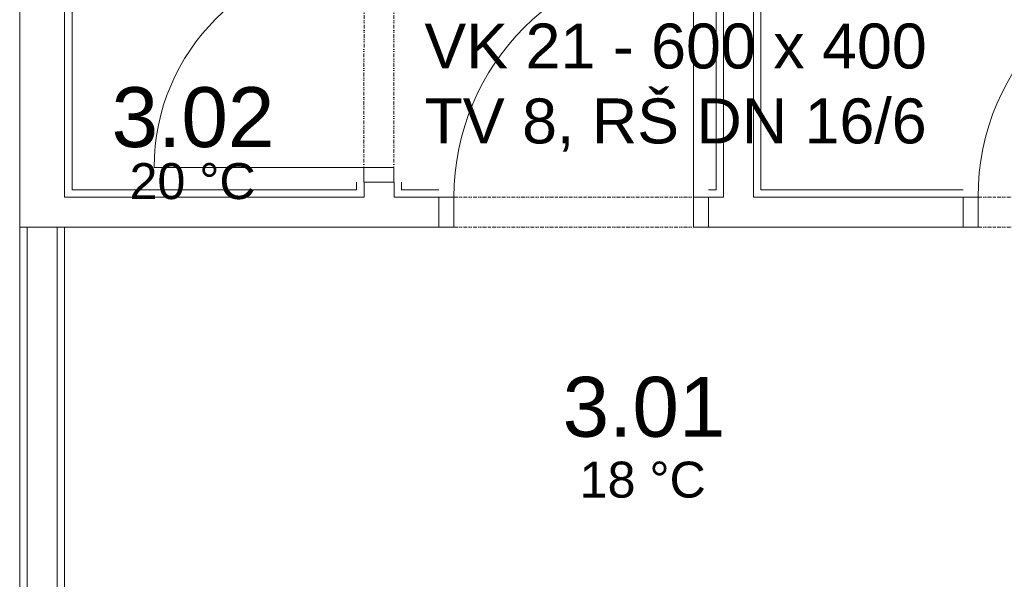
# Model space of a CAD drawing. Header units: millimetres. Extents: x 0 to 1216358, y -266558 to 2852.
# Tile 42 of 76: x 1123336 to 1126623, y -223574 to -221706. Entities that reach past the tile are written whole.
import ezdxf

# ---------------------------------------------------------------- set-up
doc = ezdxf.new("R2010")
doc.units = ezdxf.units.MM
doc.linetypes.add('DĚLICÍ2', pattern=[15.875, 6.35, -3.175, 0, -3.175, 0, -3.175])
doc.layers.get('0').update_dxf_attribs({"lineweight": 13})
doc.layers.add('1-UT-POPIS', color=7, linetype='Continuous', lineweight=13)
doc.layers.add('St_plocha_místnosti', color=250, linetype='Continuous', lineweight=18)
doc.styles.add('Andy', font='arial.ttf')
doc.styles.add('SPIRITTXTSTYLE1', font='arial.ttf')

# ---------------------------------------------------------------- blocks, each defined once
blk = doc.blocks.new('AXASXASXSAXA')
at = {"color": 8, "ltscale": 2}
for p, q in [((1163447.1, -224486.5), (1163447.1, -226316.5)), ((1163547.1, -224486.5), (1163547.1, -226316.5)), ((1161097.1, -225636.5), (1161097.1, -226416.5)), ((1161247.1, -225636.5), (1161247.1, -226316.5)), ((1162247.1, -226266.5), (1162347.1, -226266.5)), ((1162247.1, -226266.5), (1162247.1, -226316.5)), ((1162347.1, -226266.5), (1162347.1, -226316.5)), ((1162247.1, -226316.5), (1161247.1, -226316.5)), ((1162497.1, -226316.5), (1162347.1, -226316.5)), ((1162497.1, -226316.5), (1162497.1, -226416.5)), ((1163447.1, -226316.5), (1163397.1, -226316.5)), ((1163397.1, -226316.5), (1163397.1, -226416.5)), ((1164247.1, -226316.5), (1163547.1, -226316.5)), ((1164247.1, -226316.5), (1164247.1, -226416.5)), ((1161097.1, -227616.5), (1161097.1, -226416.5)), ((1162497.1, -226416.5), (1161097.1, -226416.5)), ((1161122.1, -227616.5), (1161122.1, -226416.5)), ((1161222.1, -227616.5), (1161222.1, -226416.5)), ((1161247.1, -226416.5), (1161247.1, -227616.5)), ((1164247.1, -226416.5), (1163397.1, -226416.5))]:
    blk.add_line(p, q, dxfattribs=at)
at = {"color": 8, "ltscale": 1.5}
for p, q in [((1163422.1, -226291.5), (1163422.1, -224511.5)), ((1163572.1, -224511.5), (1163572.1, -226291.5)), ((1161272.1, -225636.5), (1161272.1, -226291.5)), ((1162222.1, -226291.5), (1162222.1, -226266.5)), ((1162372.1, -226266.5), (1162372.1, -226291.5)), ((1161272.1, -226291.5), (1162222.1, -226291.5)), ((1162372.1, -226291.5), (1162497.1, -226291.5)), ((1163397.1, -226291.5), (1163422.1, -226291.5)), ((1163572.1, -226291.5), (1164247.1, -226291.5))]:
    blk.add_line(p, q, dxfattribs=at)
at = {"color": 8, "linetype": 'DĚLICÍ2', "ltscale": 2}
for points in [[(1162247.1, -225516.6), (1162246.3, -226216.5)], [(1162347.1, -225516.6), (1162346.3, -226216.5)], [(1162547.1, -226316.5), (1163347.1, -226315.7)], [(1164297.1, -226316.5), (1165097.1, -226315.7)], [(1162547.1, -226416.5), (1163347.1, -226415.7)], [(1164297.1, -226416.5), (1165097.1, -226415.7)]]:
    blk.add_lwpolyline(points, dxfattribs=at)
at = {"color": 8, "ltscale": 2}
for points in [[(1163347.1, -226315.7), (1163347.1, -225515.7)], [(1162246.3, -226216.5), (1161546.3, -226216.5)]]:
    blk.add_lwpolyline(points, dxfattribs=at)
for points in [[(1162246.3, -226266.5), (1162246.3, -226216.5), (1162346.3, -226216.5), (1162346.3, -226266.5)], [(1162547.1, -226316.5), (1162497.1, -226316.5), (1162497.1, -226416.5), (1162547.1, -226416.5)], [(1163397.1, -226315.7), (1163347.1, -226315.7), (1163347.1, -226415.7), (1163397.1, -226415.7)], [(1164297.1, -226316.5), (1164247.1, -226316.5), (1164247.1, -226416.5), (1164297.1, -226416.5)]]:
    blk.add_lwpolyline(points, close=True, dxfattribs=at)
for centre, radius in [((1162246.3, -226216.5), 700), ((1163347.1, -226315.7), 800), ((1165097.1, -226315.7), 800)]:
    blk.add_arc(centre, radius, 90, 180, dxfattribs=at)

msp = doc.modelspace()

# ---------------------------------------------------------------- block references
msp.add_blockref('AXASXASXSAXA', (-37761.6, 4017.9))

# ---------------------------------------------------------------- texts
at = {"layer": '1-UT-POPIS', "attachment_point": 5, "style": 'SPIRITTXTSTYLE1'}
for s, insert, char_height in [('VK 21 - 600 x 400\\PTV 8, RŠ DN 16/6', (1125525.5, -221932.6), 150), ('20 °C', (1123912.8, -222245.4), 120), ('18 °C', (1125415.8, -223241.8), 120)]:
    msp.add_mtext_dynamic_manual_height_columns(s, width=3376.263, gutter_width=12.5, heights=[0], dxfattribs=dict(at, insert=insert, char_height=char_height))
at = {"layer": 'St_plocha_místnosti', "ltscale": 2, "style": 'Andy'}
for s, p in [('3.02', (1123642.4, -222131)), ('3.01', (1125148.3, -223097.9))]:
    msp.add_text(s, height=200, dxfattribs=at).set_placement(p)

doc.saveas('drawing.dxf')
